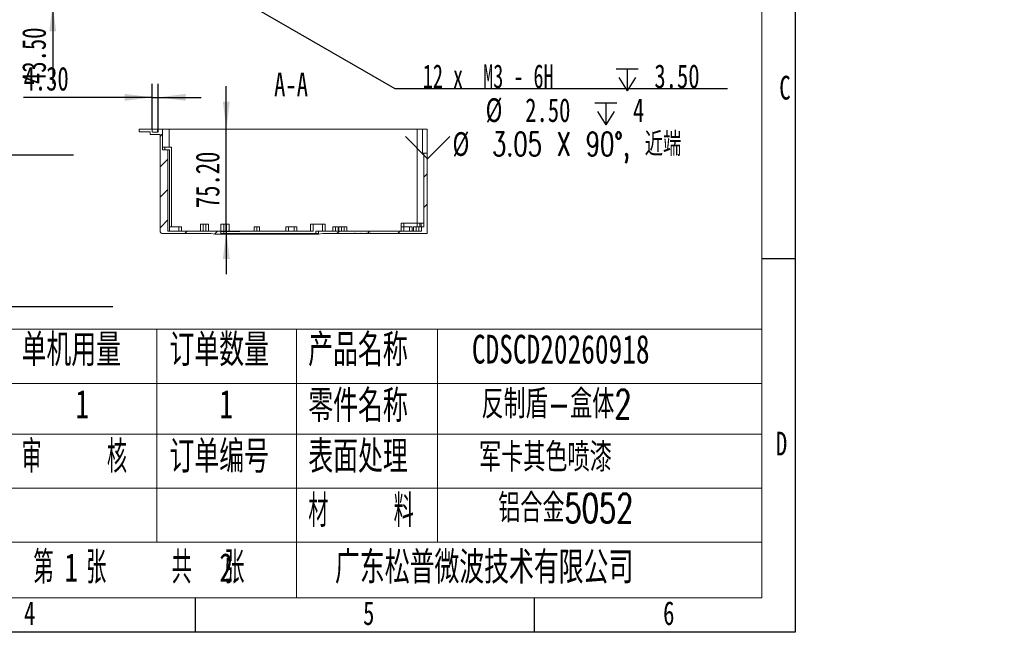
# Model space of a CAD drawing. Header units: millimetres. Extents: x 0 to 658, y -2 to 210.
# Tile 9 of 26: x 183 to 328, y -2 to 90. Entities that reach past the tile are written whole.
import ezdxf

# ---------------------------------------------------------------- set-up
doc = ezdxf.new("R2010")
doc.units = ezdxf.units.MM
doc.layers.add('图框', color=7, linetype='Continuous')
doc.styles.add('SLDTEXTSTYLE0', font='TXT', dxfattribs={"width": 0.7})
doc.styles.add('SLDTEXTSTYLE1', font='TXT', dxfattribs={"width": 0.7, "bigfont": 'bigfont'})
doc.styles.add('SLDTEXTSTYLE3', font='TXT', dxfattribs={"width": 0.566667, "bigfont": 'bigfont'})
doc.styles.add('SLDTEXTSTYLE4', font='TXT', dxfattribs={"width": 0.623077})
doc.dimstyles.new('SLDDIMSTYLE1', dxfattribs={"dimtxt": 3.5, "dimasz": 4.08, "dimexe": 0, "dimexo": 0.0625, "dimgap": 0.875, "dimtad": 0, "dimtih": 1, "dimtoh": 1, "dimdec": 6, "dimlfac": 5, "dimrnd": 1e-09, "dimzin": 12, "dimdsep": 46, "dimtxsty": 'SLDTEXTSTYLE0', "dimblk1": 'NONE', "dimsah": 1, "dimcen": 0, "dimadec": 0, "dimazin": 3, "dimtfac": 1, "dimtmove": 0, "dimatfit": 3, "dimldrblk": 'NONE', "dimfxl": 0, "dimfrac": 2, "dimtolj": 1, "dimtzin": 12, "dimarcsym": 0})
doc.dimstyles.new('SLDDIMSTYLE3', dxfattribs={"dimtxt": 3.5, "dimasz": 4.08, "dimexe": 0, "dimexo": 0.0625, "dimgap": 0.875, "dimtad": 2, "dimlfac": 5, "dimrnd": 1e-09, "dimzin": 4, "dimdsep": 46, "dimtxsty": 'SLDTEXTSTYLE0', "dimsah": 1, "dimcen": 0.09, "dimadec": 0, "dimazin": 1, "dimtfac": 1, "dimtmove": 0, "dimatfit": 0, "dimfxl": 0, "dimfrac": 2, "dimtolj": 1, "dimtzin": 12, "dimarcsym": 0})

# ---------------------------------------------------------------- blocks, each defined once
blk = doc.blocks.new('SW_NOTE_0')
at = {"layer": '图框', "color": 0, "attachment_point": 1, "style": 'SLDTEXTSTYLE1'}
for s, insert, char_height in [('1\\M+18141\\M+1955C\\M+196CA\\M+195BD\\M+190AE\\M+18141\\M+19DD9锐\\M+18A70\\M+18141\\M+19DD9\\M+196D1\\M+18E68\\M+18141\\M+19DD9划\\M+18DAD\\M+18141\\M+19DD9变\\M+18C60', (0, 6.82), 5.29167), ('2\\M+18141\\M+18F8A\\M+1974C\\M+196A2\\M+1928D\\M+18EDA\\M+190A1\\M+18CF6\\M+18DB7\\M+18BCF\\M+188C2GB/T1084-2400f级\\M+189C1\\M+18D48', (0, -1.73), 5.29167), ('3\\M+18141\\M+196A2\\M+1928D\\M+18D45\\M+188CA\\M+18CF6\\M+18DB7\\M+18BCF\\M+188C2\\M+1817D0.1', (0, -10.29), 5.2917), ('4\\M+18141\\M+196A2\\M+1928D圆\\M+18A70\\M+18BCF为R1.5', (0, -18.85), 5.2917), ('5\\M+18141\\M+196A2\\M+1928D\\M+18EDA\\M+190A1\\M+18E51\\M+18FC6SERP\\M+195B6\\M+18C8F\\M+189C1\\M+18D48', (0, -27.4), 5.2917)]:
    blk.add_mtext(s, dxfattribs=dict(at, insert=insert, char_height=char_height))
blk = doc.blocks.new('SW_NOTE_1')
at = {"layer": '图框', "color": 0}
blk.add_line((45.04, 0), (0, 0), dxfattribs=at)
at = {"layer": '图框', "color": 0, "insert": (0.49, 5.36), "char_height": 4.2333, "attachment_point": 1, "style": 'SLDTEXTSTYLE1'}
blk.add_mtext('\\M+193E0\\M+19594\\M+1967B\\M+19046导电氧\\M+189BB', dxfattribs=at)
blk = doc.blocks.new('SW_NOTE_2')
at = {"layer": '图框', "color": 0}
blk.add_line((61.97, 0), (0, 0), dxfattribs=at)
at = {"layer": '图框', "color": 0, "char_height": 4.2333, "attachment_point": 1, "style": 'SLDTEXTSTYLE1'}
for s, insert in [('\\M+18E9A\\M+191CC\\M+19776\\M+18B81\\M+18146\\M+18C83\\M+18CF5\\M+191C5标\\M+18143', (0.42, 12.6)), ('\\M+19176\\M+191CC\\M+18143\\M+18E9A\\M+18D825mm,\\M+18E9A\\M+191CC\\M+190B4\\M+19DF0', (0.42, 5.45))]:
    blk.add_mtext(s, dxfattribs=dict(at, insert=insert))
blk = doc.blocks.new('_D_51')
at = {"layer": '图框'}
for p, q in [((187.43, 101.33), (187.43, 107.68)), ((201.07, 101.33), (185.43, 101.33)), ((187.43, 92.63), (187.43, 101.33)), ((202.87, 92.63), (185.43, 92.63)), ((187.43, 92.63), (187.43, 80.79))]:
    blk.add_line(p, q, dxfattribs=at)
for points in [[(187.43, 101.33), (187.94, 105.41), (186.93, 105.41)], [(187.43, 92.63), (186.93, 88.55), (187.94, 88.55)]]:
    blk.add_solid(points, dxfattribs=at)
at = {"layer": '图框', "insert": (182.92, 80.79), "char_height": 3.5, "attachment_point": 1, "rotation": 90, "style": 'SLDTEXTSTYLE0'}
blk.add_mtext('43.50', dxfattribs=at)
blk = doc.blocks.new('SW_SYMBOL_HOLE_DEPTH')
at = {"layer": '图框', "color": 0}
for p, q in [((0, 875), (800, 875)), ((400, 875), (400, 75)), ((100, 555), (400, 75)), ((700, 555), (400, 75))]:
    blk.add_line(p, q, dxfattribs=at)
blk = doc.blocks.new('SW_SYMBOL_HOLE_SINK')
at = {"layer": '图框', "color": 0}
for p, q in [((0, 875), (800, 75)), ((800, 75), (1600, 875))]:
    blk.add_line(p, q, dxfattribs=at)
blk = doc.blocks.new('_D_54')
at = {"layer": '图框'}
for p, q in [((205.37, 98.9), (205.9, 98.59)), ((205.9, 98.59), (237.88, 80.11)), ((237.88, 80.11), (286.93, 80.11))]:
    blk.add_line(p, q, dxfattribs=at)
blk.add_solid([(205.9, 98.59), (209.17, 96.11), (209.68, 96.99)], dxfattribs=at)
at = {"layer": '图框', "xscale": 0.004072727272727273, "yscale": 0.004072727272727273, "zscale": 0.004072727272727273}
for name, p in [('SW_SYMBOL_HOLE_DEPTH', (270.53, 79.47)), ('SW_SYMBOL_HOLE_DEPTH', (267.38, 74.47)), ('SW_SYMBOL_HOLE_SINK', (239.47, 69.47))]:
    blk.add_blockref(name, p, dxfattribs=at)
at = {"layer": '图框', "char_height": 3.5, "attachment_point": 1}
for s, insert, style in [('12 x  M3 - 6H', (242.02, 83.69), 'SLDTEXTSTYLE4'), ('3.50', (276.17, 83.69), 'SLDTEXTSTYLE0'), ('%%c', (251.28, 78.69), 'SLDTEXTSTYLE0'), ('2.50', (257.12, 78.69), 'SLDTEXTSTYLE0'), ('4', (273.01, 78.69), 'SLDTEXTSTYLE0'), ('%%c', (246.4, 73.69), 'SLDTEXTSTYLE0'), ('3.05 X 90\\M+1818B, \\M+18BDF\\M+1925B', (252.24, 73.69), 'SLDTEXTSTYLE1')]:
    blk.add_mtext(s, dxfattribs=dict(at, insert=insert, style=style))
blk = doc.blocks.new('_NONE')
blk = doc.blocks.new('_D_66')
at = {"layer": '图框'}
for p, q in [((213.04, 74.12), (213.04, 80.47)), ((213.04, 59.08), (213.04, 74.12)), ((212.25, 59.08), (215.04, 59.08)), ((213.04, 59.08), (213.04, 52.73))]:
    blk.add_line(p, q, dxfattribs=at)
for points in [[(213.04, 74.12), (213.54, 78.2), (212.53, 78.2)], [(213.04, 59.08), (212.53, 55), (213.54, 55)]]:
    blk.add_solid(points, dxfattribs=at)
at = {"layer": '图框', "insert": (208.52, 62.48), "char_height": 3.5, "attachment_point": 1, "rotation": 90, "style": 'SLDTEXTSTYLE0'}
blk.add_mtext('75.20', dxfattribs=at)
blk = doc.blocks.new('_D_67')
at = {"layer": '图框'}
for p, q in [((202.11, 74.12), (202.11, 80.82)), ((202.97, 74.12), (202.97, 80.82)), ((202.11, 78.82), (183.13, 78.82)), ((202.11, 78.82), (202.97, 78.82)), ((202.97, 78.82), (209.32, 78.82))]:
    blk.add_line(p, q, dxfattribs=at)
for points in [[(202.11, 78.82), (198.03, 79.33), (198.03, 78.31)], [(202.97, 78.82), (207.05, 78.31), (207.05, 79.33)]]:
    blk.add_solid(points, dxfattribs=at)
at = {"layer": '图框', "insert": (183.13, 83.33), "char_height": 3.5, "attachment_point": 1, "style": 'SLDTEXTSTYLE0'}
blk.add_mtext('4.30', dxfattribs=at)

msp = doc.modelspace()

# ---------------------------------------------------------------- hatches: boundary and pattern name
at = {"linetype": 'Continuous', "lineweight": 0}
h = msp.add_hatch(dxfattribs=at)
h.set_pattern_fill('ANSI31', angle=3e-322, style=0)
edge = h.paths.add_edge_path(flags=0)
edge.add_line((202.11197735, 73.72421622), (202.11197735, 74.12421622))
edge.add_line((202.11197735, 74.12421622), (200.17197735, 74.12421622))
edge.add_line((200.17197735, 74.12421622), (200.17197735, 73.72421622))
edge.add_line((200.17197735, 73.72421622), (201.83197735, 73.72421622))
edge.add_line((201.83197735, 73.72421622), (201.83197735, 73.32421622))
edge.add_line((201.83197735, 73.32421622), (203.27197735, 73.32421622))
edge.add_line((203.27197735, 73.32421622), (203.27197735, 59.12421622))
edge.add_arc((203.67197735, 59.12421622), 0.4, 180, 270)
edge.add_line((203.67197735, 58.72421622), (210.77197735, 58.72421622))
edge.add_line((210.77197735, 58.72421622), (211.37197735, 58.62421622))
edge.add_line((211.37197735, 58.62421622), (213.25197735, 58.62421622))
edge.add_line((213.25197735, 58.62421622), (213.27197735, 58.64421622))
edge.add_line((213.27197735, 58.64421622), (213.27197735, 58.72421622))
edge.add_line((213.27197735, 58.72421622), (212.25197735, 58.72421622))
edge.add_line((212.25197735, 58.72421622), (212.25197735, 59.08421622))
edge.add_line((212.25197735, 59.08421622), (204.42588626, 59.08421622))
edge.add_line((204.42588626, 59.08421622), (204.42588626, 71.08421622))
edge.add_line((204.42588626, 71.08421622), (203.63197735, 71.08421622))
edge.add_line((203.63197735, 71.08421622), (203.63197735, 74.12421622))
edge.add_line((203.63197735, 74.12421622), (202.97197735, 74.12421622))
edge.add_line((202.97197735, 74.12421622), (202.97197735, 73.68421622))
edge.add_line((202.97197735, 73.68421622), (202.13197735, 73.68421622))
edge.add_line((202.13197735, 73.68421622), (202.13197735, 73.72421622))
edge.add_line((202.13197735, 73.72421622), (202.11197735, 73.72421622))
h = msp.add_hatch(dxfattribs=at)
h.set_pattern_fill('ANSI31', angle=3e-322, style=0)
h.paths.add_polyline_path([(234.71335553, 58.72421622), (242.67197735, 58.72421622), (242.67197735, 70.56421622), (242.17197735, 70.56421622), (242.17197735, 59.72421622), (241.83197735, 59.72421622), (241.83197735, 59.08421622), (226.65197735, 59.08421622), (226.65197735, 58.72421622), (224.75197735, 58.72421622), (224.75197735, 58.64421622), (224.77197735, 58.62421622), (226.65197735, 58.62421622), (227.25197735, 58.72421622), (231.96122827, 58.72421622), (231.96122827, 58.80421622), (232.02026539, 58.80421622), (232.02026539, 58.72421622), (232.87603761, 58.72421622), (232.87603761, 58.80421622), (232.92861636, 58.80421622), (232.92861636, 58.72421622), (233.68796903, 58.72421622), (233.68796903, 58.80421622), (233.73015935, 58.80421622), (233.73015935, 58.72421622), (234.28141743, 58.72421622), (234.28141743, 58.80421622), (234.33814003, 58.80421622), (234.33814003, 58.72421622), (234.67195345, 58.72421622), (234.67195345, 58.80421622), (234.71335553, 58.80421622)], flags=0)

# ---------------------------------------------------------------- linework, layer by layer
at = {"color": 7, "linetype": 'Continuous', "lineweight": 15}
for p, q in [((200.1719768, 73.7242162), (200.1719768, 74.12421622)), ((200.1719768, 74.12421622), (202.11197686, 74.12421622)), ((202.11197686, 74.12421622), (202.11197686, 73.7242162)), ((202.8719778, 74.12421622), (202.11197686, 74.12421622)), ((202.8719778, 73.68421622), (202.8719778, 74.12421622)), ((202.97197652, 74.12421622), (202.8719778, 74.12421622)), ((202.97197652, 73.68421622), (202.97197652, 74.12421622)), ((202.97197652, 74.12421622), (203.63197875, 74.12421622)), ((203.63197875, 74.12421622), (203.63197875, 71.08421617)), ((203.63197875, 74.12421622), (204.63197779, 74.12421622)), ((204.63197779, 74.12421622), (204.63197779, 71.48421623)), ((241.17197719, 74.12421622), (204.63197779, 74.12421622)), ((241.17197719, 74.12421622), (241.97197732, 74.12421622)), ((241.97197732, 74.12421622), (241.97197732, 70.5642163)), ((241.97197732, 74.12421622), (242.67197725, 74.12421622)), ((242.67197725, 70.5642163), (242.67197725, 74.12421622)), ((200.1719768, 73.7242162), (201.83197808, 73.7242162)), ((201.83197808, 73.32421618), (201.83197808, 73.7242162)), ((201.83197808, 73.32421618), (203.27197861, 73.32421618)), ((202.11197686, 73.7242162), (202.13198018, 73.7242162)), ((202.13198018, 73.7242162), (202.13198018, 73.68421622)), ((202.97197652, 73.68421622), (202.13198018, 73.68421622)), ((203.27197861, 59.12421562), (203.27197861, 73.32421618)), ((203.63197875, 71.48421623), (203.97197854, 71.48421623)), ((203.97197854, 71.48421623), (203.97197854, 71.08421617)), ((203.97197854, 71.48421623), (204.97197759, 71.48421623)), ((203.63197875, 71.08421617), (204.42588579, 71.08421617)), ((204.42588579, 59.08421643), (204.42588579, 71.08421617)), ((204.42588579, 71.08421617), (204.67197847, 71.08421617)), ((204.67197847, 71.08421617), (204.67197847, 59.08421643)), ((241.97197732, 70.5642163), (242.17197698, 70.5642163)), ((242.17197698, 59.72421684), (242.17197698, 70.5642163)), ((242.17197698, 70.5642163), (242.67197725, 70.5642163)), ((242.67197725, 58.7242163), (242.67197725, 70.5642163)), ((206.03197765, 59.72421684), (204.67197847, 59.72421684)), ((206.03197765, 59.08421643), (206.03197765, 59.72421684)), ((206.03197765, 59.72421684), (206.43197846, 59.72421684)), ((206.43197846, 59.72421684), (206.43197846, 59.08421643)), ((209.23197818, 59.08421643), (209.23197818, 60.12421616)), ((209.23197818, 60.12421616), (209.63197601, 60.12421616)), ((209.63197601, 60.12421616), (209.63197601, 59.08421643)), ((210.03197682, 60.12421616), (209.63197601, 60.12421616)), ((210.03197682, 59.08421643), (210.03197682, 60.12421616)), ((210.03197682, 60.12421616), (210.43197763, 60.12421616)), ((210.43197763, 60.12421616), (210.43197763, 59.08421643)), ((212.25197863, 59.08421643), (212.25197863, 60.12421616)), ((212.25197863, 60.12421616), (212.65197646, 60.12421616)), ((212.65197646, 60.12421616), (212.65197646, 59.08421643)), ((212.65197646, 60.12421616), (213.05197727, 60.12421616)), ((213.05197727, 59.08421643), (213.05197727, 60.12421616)), ((213.05197727, 60.12421616), (213.45197808, 60.12421616)), ((213.45197808, 60.12421616), (213.45197808, 59.08421643)), ((217.15197813, 59.08421643), (217.15197813, 59.72421684)), ((217.15197813, 59.72421684), (217.55197596, 59.72421684)), ((217.55197596, 59.72421684), (217.95197677, 59.72421684)), ((217.55197596, 59.08421643), (217.55197596, 59.72421684)), ((217.95197677, 59.72421684), (217.95197677, 59.08421643)), ((221.83197689, 59.08421643), (221.83197689, 59.72421684)), ((221.83197689, 59.72421684), (222.2319777, 59.72421684)), ((222.2319777, 59.72421684), (222.2319777, 59.08421643)), ((222.2319777, 59.72421684), (223.03197634, 59.72421684)), ((223.03197634, 59.08421643), (223.03197634, 59.72421684)), ((223.03197634, 59.72421684), (223.43197715, 59.72421684)), ((223.43197715, 59.72421684), (223.43197715, 59.08421643)), ((225.45197856, 59.08421643), (225.45197856, 60.12421616)), ((225.45197856, 60.12421616), (225.85197639, 60.12421616)), ((225.85197639, 60.12421616), (225.85197639, 59.08421643)), ((225.85197639, 60.12421616), (227.23197591, 60.12421616)), ((227.23197591, 59.08421643), (227.23197591, 60.12421616)), ((227.23197591, 60.12421616), (227.63197672, 60.12421616)), ((227.63197672, 60.12421616), (227.63197672, 59.08421643)), ((228.7519778, 59.72421684), (229.15197712, 59.72421684)), ((228.7519778, 59.08421643), (228.7519778, 59.72421684)), ((229.15197712, 59.72421684), (229.55197793, 59.72421684)), ((229.15197712, 59.72421684), (229.15197712, 59.08421643)), ((229.55197793, 59.72421684), (229.55197793, 59.08421643)), ((229.63197779, 59.08421643), (229.63197779, 59.72421684)), ((229.63197779, 59.72421684), (230.03197711, 59.72421684)), ((230.03197711, 59.72421684), (230.03197711, 59.08421643)), ((230.03197711, 59.72421684), (230.43197793, 59.72421684)), ((230.43197793, 59.08421643), (230.43197793, 59.72421684)), ((230.43197793, 59.72421684), (230.83197725, 59.72421684)), ((230.83197725, 59.72421684), (230.83197725, 59.08421643)), ((238.83197707, 59.72421684), (238.83197707, 60.28421589)), ((238.83197707, 60.28421589), (239.23197788, 60.28421589)), ((238.83197707, 59.08421643), (238.83197707, 59.72421684)), ((238.83197707, 59.72421684), (239.23197788, 59.72421684)), ((239.23197788, 60.28421589), (241.17197719, 60.28421589)), ((239.23197788, 59.72421684), (239.23197788, 59.08421643)), ((239.23197788, 59.72421684), (240.03197801, 59.72421684)), ((240.03197801, 59.08421643), (240.03197801, 59.72421684)), ((240.03197801, 59.72421684), (240.43197733, 59.72421684)), ((240.43197733, 59.72421684), (240.43197733, 59.08421643)), ((240.63197773, 59.08421643), (240.63197773, 59.72421684)), ((240.63197773, 59.72421684), (241.03197705, 59.72421684)), ((241.03197705, 59.72421684), (241.03197705, 59.08421643)), ((241.03197705, 59.72421684), (241.43197712, 59.72421684)), ((241.17197719, 59.72421684), (241.17197719, 60.28421589)), ((241.17197719, 60.28421589), (241.57197726, 60.28421589)), ((241.43197712, 59.08421643), (241.43197712, 59.72421684)), ((241.43197712, 59.72421684), (241.83197719, 59.72421684)), ((241.57197726, 60.28421589), (241.77197766, 60.28421589)), ((241.77197766, 60.28421589), (242.17197698, 60.28421589)), ((241.83197719, 59.08421643), (241.83197719, 59.72421684)), ((241.83197719, 59.72421684), (242.17197698, 59.72421684)), ((210.77197742, 58.7242163), (203.67197644, 58.7242163)), ((204.42588579, 59.08421643), (212.25197863, 59.08421643)), ((211.37197864, 58.6242161), (210.77197742, 58.7242163)), ((213.25197768, 58.6242161), (211.37197864, 58.6242161)), ((212.25197863, 59.08421643), (212.25197863, 58.7242163)), ((212.25197863, 59.08421643), (212.65197646, 59.08421643)), ((212.25197863, 58.7242163), (213.27197802, 58.7242163)), ((212.65197646, 59.08421643), (212.65197646, 58.7242163)), ((225.85197639, 59.08421643), (213.05197727, 59.08421643)), ((213.25197768, 58.6242161), (213.27197802, 58.64421644)), ((213.47197842, 58.6242161), (213.25197768, 58.6242161)), ((213.27197802, 58.7242163), (213.27197802, 58.64421644)), ((213.47197842, 58.7242163), (213.27197802, 58.7242163)), ((213.27197802, 58.64421644), (213.47197842, 58.64421644)), ((213.47197842, 58.7242163), (213.47197842, 58.64421644)), ((224.55197823, 58.7242163), (213.47197842, 58.7242163)), ((213.47197842, 58.6242161), (213.47197842, 58.64421644)), ((213.47197842, 58.64421644), (224.55197823, 58.64421644)), ((224.55197823, 58.6242161), (213.47197842, 58.6242161)), ((224.55197823, 58.64421644), (224.55197823, 58.7242163)), ((224.75197863, 58.7242163), (224.55197823, 58.7242163)), ((224.55197823, 58.64421644), (224.75197863, 58.64421644)), ((224.55197823, 58.6242161), (224.55197823, 58.64421644)), ((224.77197599, 58.6242161), (224.55197823, 58.6242161)), ((224.75197863, 58.64421644), (224.75197863, 58.7242163)), ((224.75197863, 58.7242163), (226.65197801, 58.7242163)), ((224.75197863, 58.64421644), (224.77197599, 58.6242161)), ((226.65197801, 58.6242161), (224.77197599, 58.6242161)), ((226.2519772, 58.7242163), (226.2519772, 59.08421643)), ((226.2519772, 59.08421643), (226.65197801, 59.08421643)), ((226.65197801, 58.7242163), (226.65197801, 59.08421643)), ((226.65197801, 59.08421643), (241.83197719, 59.08421643)), ((227.25197625, 58.7242163), (226.65197801, 58.6242161)), ((231.96122896, 58.7242163), (227.25197625, 58.7242163)), ((231.96122896, 58.80421617), (231.96122896, 58.7242163)), ((232.02026587, 58.80421617), (231.96122896, 58.80421617)), ((231.99544203, 58.7242163), (231.96122896, 58.7242163)), ((232.02026587, 58.80421617), (232.02026587, 58.7242163)), ((232.87603807, 58.7242163), (232.02026587, 58.7242163)), ((232.87603807, 58.7242163), (232.87603807, 58.80421617)), ((232.92861682, 58.80421617), (232.87603807, 58.80421617)), ((232.92861682, 58.7242163), (232.90086043, 58.7242163)), ((232.92861682, 58.7242163), (232.92861682, 58.80421617)), ((233.68796956, 58.7242163), (232.92861682, 58.7242163)), ((233.68796956, 58.80421617), (233.68796956, 58.7242163)), ((233.73015922, 58.80421617), (233.68796956, 58.80421617)), ((233.70533687, 58.7242163), (233.68796956, 58.7242163)), ((233.73015922, 58.80421617), (233.73015922, 58.7242163)), ((234.28141725, 58.7242163), (233.73015922, 58.7242163)), ((234.28141725, 58.7242163), (234.28141725, 58.80421617)), ((234.33814001, 58.80421617), (234.28141725, 58.80421617)), ((234.33814001, 58.7242163), (234.33814001, 58.80421617)), ((234.67195284, 58.7242163), (234.33814001, 58.7242163)), ((234.71335572, 58.80421617), (234.67195284, 58.80421617)), ((234.67195284, 58.80421617), (234.67195284, 58.7242163)), ((234.67197668, 58.7242163), (234.67195284, 58.7242163)), ((234.67197668, 58.7242163), (234.67197668, 58.80421617)), ((234.71335572, 58.7242163), (234.71335572, 58.80421617)), ((242.67197725, 58.7242163), (234.71335572, 58.7242163))]:
    msp.add_line(p, q, dxfattribs=at)
at = {"color": 8, "linetype": 'Continuous', "lineweight": 15}
for p, q in [((241.17197719, 60.28421589), (241.17197719, 74.12421622)), ((204.97197759, 71.48421623), (204.97197759, 59.72421684)), ((239.23197788, 60.28421589), (239.23197788, 59.72421684)), ((241.57197726, 60.28421589), (241.57197726, 59.72421684)), ((241.77197766, 59.72421684), (241.77197766, 60.28421589))]:
    msp.add_line(p, q, dxfattribs=at)
at = {"color": 7, "linetype": 'Continuous', "lineweight": 15}
msp.add_arc((203.67197735, 59.12421622), 0.4, 180, 270, dxfattribs=at)
for points, knots in [([(234.33814001, 58.7242163), (234.33763939, 58.7242163), (234.33713168, 58.7242163), (234.30666673, 58.7242163), (234.30624109, 58.7242163)], [0, 0, 0, 0, 0.9860285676, 1, 1, 1, 1]), ([(234.71364331, 58.7242163), (234.71355136, 58.7242163), (234.7134369, 58.7242163), (234.69954429, 58.7242163), (234.69681096, 58.7242163)], [0, 0, 0, 0, 0.8032529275, 1, 1, 1, 1])]:
    msp.add_open_spline(points, degree=3, knots=knots, dxfattribs=at)
at = {"layer": '图框'}
for p, q in [((297, 0), (297, 210)), ((297, 55), (292, 55)), ((208.5, 0), (208.5, 5)), ((258.5, 0), (258.5, 5)), ((0, 0), (297, 0))]:
    msp.add_line(p, q, dxfattribs=at)
at = {"layer": '图框', "linetype": 'Continuous', "lineweight": 15}
msp.add_line((292, 5), (292, 205), dxfattribs=at)
at = {"layer": '图框', "lineweight": 15}
for p, q in [((140.68545734, 44.63758968), (292, 44.63758968)), ((202.7866063, 44.63758968), (202.7866063, 13.20723621)), ((223.37132177, 44.63758968), (223.37132177, 5)), ((244.18273961, 44.63758968), (244.18273961, 13.20723621)), ((140.68545734, 36.63896119), (292, 36.63896119)), ((140.68545734, 29.16198238), (292, 29.16198238)), ((140.68545734, 21.16335389), (292, 21.16335389)), ((140.68545734, 13.20723621), (292, 13.20723621)), ((25, 5), (292, 5))]:
    msp.add_line(p, q, dxfattribs=at)

# ---------------------------------------------------------------- block references
at = {"layer": '图框'}
for name, p in [('SW_NOTE_1', (145.45375723, 70.31220278)), ('SW_NOTE_2', (134.35549133, 47.90764255)), ('SW_NOTE_0', (27.57201433, 44.26723091))]:
    msp.add_blockref(name, p, dxfattribs=at)

# ---------------------------------------------------------------- texts
for s, insert, char_height, attachment_point, style in [('A-A', (222.58614628, 82.47890067), 3.5, 2, 'SLDTEXTSTYLE0'), ('C', (295.42725694, 81.99728633), 3.5, 2, 'SLDTEXTSTYLE0'), ('\\M+194E4    \\M+197E1', (163.44076161, 43.93812879), 4.7625, 1, 'SLDTEXTSTYLE3'), ('单\\M+18AF7\\M+19770\\M+197CA', (182.84238024, 43.93812879), 4.7625, 1, 'SLDTEXTSTYLE1'), ('订单\\M+19094\\M+197CA', (204.66315043, 43.93812879), 4.7625, 1, 'SLDTEXTSTYLE1'), ('产\\M+19569\\M+196BC\\M+18FCC', (225.11819063, 43.93812879), 4.7625, 1, 'SLDTEXTSTYLE1'), ('CDSCD20260918', (249.25558565, 43.79522967), 4.2333333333, 1, 'SLDTEXTSTYLE0'), ('1', (190.78207465, 35.69479507), 4.23333333, 1, 'SLDTEXTSTYLE0'), ('1', (212.01809031, 35.69479507), 4.23333333, 1, 'SLDTEXTSTYLE0'), ('\\M+197EB\\M+18C8F\\M+196BC\\M+18FCC', (225.12701026, 35.68722909), 4.7625, 1, 'SLDTEXTSTYLE1'), ('\\M+194BD\\M+190A7\\M+18F82-\\M+1E1B4\\M+191CC2', (250.66669581, 35.69479507), 4.2333333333, 1, 'SLDTEXTSTYLE1'), ('D', (294.92968752, 29.49728633), 3.5, 2, 'SLDTEXTSTYLE0'), ('审    \\M+18A6A', (182.83356062, 28.20849248), 4.7625, 1, 'SLDTEXTSTYLE3'), ('订单编\\M+18D86', (204.65433081, 28.20849248), 4.7625, 1, 'SLDTEXTSTYLE1'), ('\\M+1955C\\M+196CA处\\M+1979D', (225.12701026, 28.20849248), 4.7625, 1, 'SLDTEXTSTYLE1'), ('军卡\\M+191B4\\M+19046喷\\M+18EBD', (250.31392013, 27.86012879), 4.2333333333, 1, 'SLDTEXTSTYLE1'), ('\\M+19F7C\\M+195C4/mm', (142.4666911, 20.18829709), 4.7625, 1, 'SLDTEXTSTYLE1'), ('\\M+18DDE    \\M+197BF', (225.12701026, 20.22032129), 4.7625, 1, 'SLDTEXTSTYLE3'), ('铝\\M+18D87\\M+18BE05052', (253.13614232, 20.3559193), 4.2333333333, 1, 'SLDTEXTSTYLE1'), ('\\M+191E6  张    \\M+18BA4  张', (184.59699546, 11.86473492), 4.7625, 1, 'SLDTEXTSTYLE3'), ('2', (212.01809031, 11.60214185), 4.23333333, 1, 'SLDTEXTSTYLE0'), ('\\M+19BF6东\\M+18FBC\\M+19581\\M+194F7\\M+19467\\M+18B5A术\\M+1974C\\M+18CC0\\M+18CF6\\M+18E69', (229.06328089, 11.86473492), 4.7625, 1, 'SLDTEXTSTYLE1'), ('1', (189.16100475, 11.60214185), 4.23333333, 1, 'SLDTEXTSTYLE0'), ('4', (184.04444444, 4.49728633), 3.5, 2, 'SLDTEXTSTYLE0'), ('5', (234.04444444, 4.49728633), 3.5, 2, 'SLDTEXTSTYLE0'), ('6', (278.29687502, 4.49728633), 3.5, 2, 'SLDTEXTSTYLE0')]:
    msp.add_mtext(s, dxfattribs=dict(at, insert=insert, char_height=char_height, attachment_point=attachment_point, style=style))

# ---------------------------------------------------------------- dimensions: what is measured, and where the dimension line sits
for base, p1, p2, picture, middle in [((187.43311814, 101.32519673), (202.87197735, 92.62519673), (201.07197735, 101.32519673), '_D_51', (187.43311814, 85.87828311)), ((213.03553622, 74.12421622), (212.25197735, 59.08421622), (200.17197735, 74.12421622), '_D_66', (213.03553622, 67.57409358))]:
    dim = msp.add_linear_dim(base=base, p1=p1, p2=p2, angle=90, dimstyle='SLDDIMSTYLE3', dxfattribs=at)
    dim.commit()
    dim.dimension.update_dxf_attribs({"geometry": picture, "text_midpoint": middle, "dimtype": 160})
dim = msp.add_diameter_dim_2p(p1=(205.36790517, 98.89781025), p2=(205.89604952, 98.59258322), text='12 x  M3 - 6H {\\fGDT;x} 3.50\\P%%c 2.50 {\\fGDT;x} 4\\P{\\fGDT;w}%%c 3.05 X 90°, 近端', dimstyle='SLDDIMSTYLE1', override={"dimpost": '<>'}, dxfattribs=at)
dim.commit()
dim.dimension.update_dxf_attribs({"geometry": '_D_54', "text_midpoint": (263.20025489, 76.67883834), "dimtype": 163})
dim = msp.add_linear_dim(base=(202.97197735, 78.82271888), p1=(202.11197735, 74.12421622), p2=(202.97197735, 74.12421622), dimstyle='SLDDIMSTYLE3', dxfattribs=at)
dim.commit()
dim.dimension.update_dxf_attribs({"geometry": '_D_67', "text_midpoint": (187.20323029, 78.82271888), "dimtype": 160})

doc.saveas('drawing.dxf')
